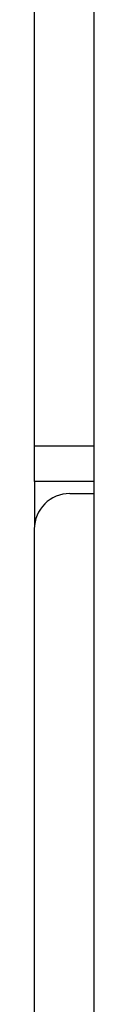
# Model space of a CAD drawing. Header units: millimetres. Extents: x 0 to 420, y 0 to 297.
# Tile 9 of 57: x 76.53 to 77.03, y 69.734 to 78.019. Entities that reach past the tile are written whole.
import ezdxf

# ---------------------------------------------------------------- set-up
doc = ezdxf.new("R2010")
doc.units = ezdxf.units.MM

msp = doc.modelspace()

# ---------------------------------------------------------------- linework, layer by layer
at = {"color": 7, "linetype": 'Continuous', "lineweight": 25}
for p, q in [((77.0302, 88.8321), (77.0302, 29.6321)), ((76.5321, 74.4321), (76.5321, 78.8321)), ((76.5321, 74.1321), (76.5321, 74.4321)), ((77.0302, 74.1321), (76.5321, 74.1321)), ((76.5321, 74.1321), (76.5321, 73.7659)), ((76.8302, 74.0321), (77.0302, 74.0321)), ((76.5302, 73.7321), (76.5302, 29.0321))]:
    msp.add_line(p, q, dxfattribs=at)
at = {"color": 8, "linetype": 'Continuous', "lineweight": 25}
msp.add_line((76.5321, 74.4321), (77.0302, 74.4321), dxfattribs=at)
at = {"color": 7, "linetype": 'Continuous', "lineweight": 25}
msp.add_arc((76.8302, 73.7321), 0.3, 90, 180, dxfattribs=at)

doc.saveas('drawing.dxf')
